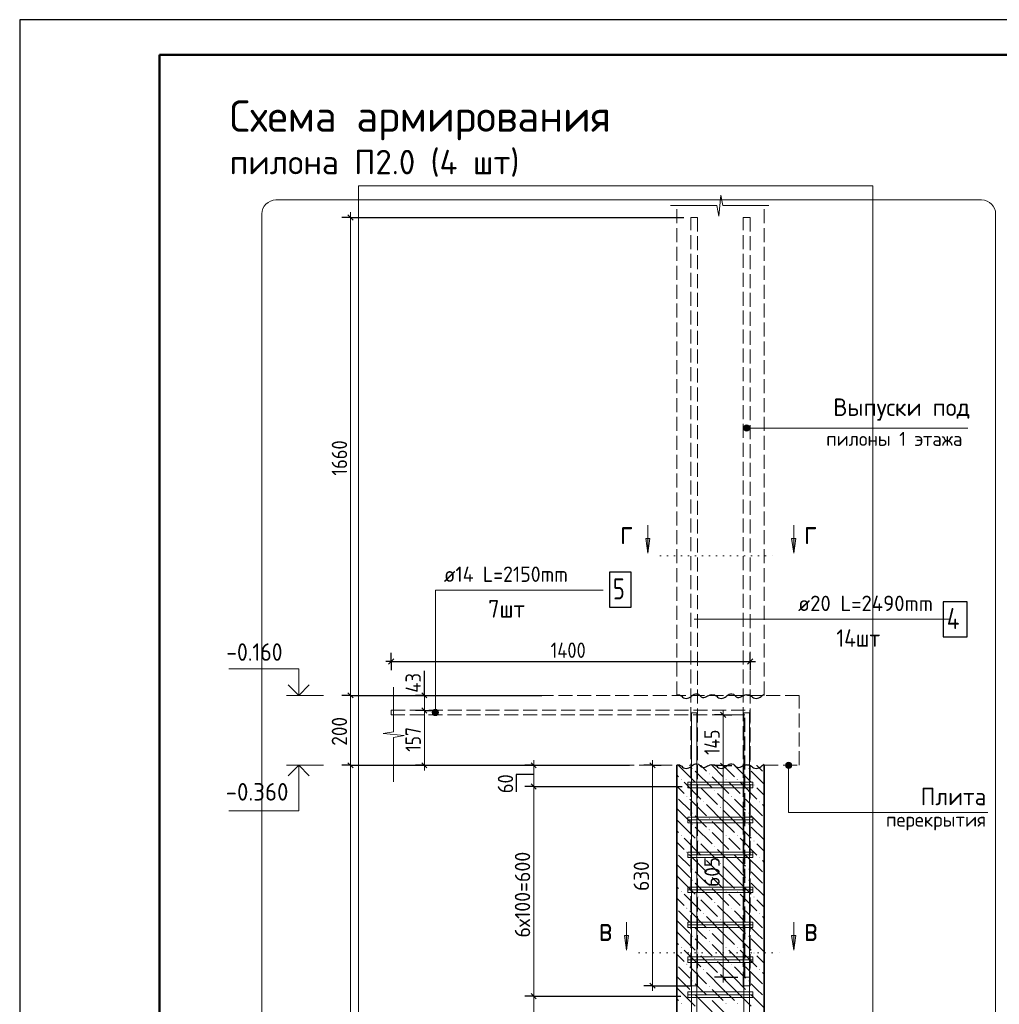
# Model space of a CAD drawing. Header units: millimetres. Extents: x 0 to 50400, y 0 to 35640.
# Tile 3 of 16: x 0 to 16800, y 18750 to 35640. Entities that reach past the tile are written whole.
import ezdxf

# ---------------------------------------------------------------- set-up
doc = ezdxf.new("R2010")
doc.units = ezdxf.units.MM
doc.linetypes.add('______2', pattern=[324, 240, -84])
doc.linetypes.add('______9', pattern=[120, 0, -120])
for name, color, linetype, lineweight in [('Standard', 7, 'Continuous', 25), ('Выпуски арматуры Г-обр.', 52, 'Continuous', 25), ('ЖБ Перекрытие верхний уровень', 7, 'Continuous', 35), ('ЖБ Пилон', 7, 'Continuous', 35), ('Заголовок чертежа', 7, 'Continuous', 25), ('Общий01', 7, 'Continuous', 13), ('Позиционная метка диаметр_ шаг', 7, 'Continuous', 13), ('Позиционная метка линия выноска', 7, 'Continuous', 13), ('Примечания', 7, 'Continuous', 13), ('Размерная линия_ общее', 7, 'Continuous', 13), ('Узлы символ', 7, 'Continuous', 25)]:
    doc.layers.add(name, color=color, linetype=linetype, lineweight=lineweight)
doc.layers.add('Размерная выноска', color=7, linetype='Continuous')
doc.layers.add('Стена фоновая арматура Х1', color=7, linetype='______2', true_color=0xa0a0a0)
doc.layers.add('Стена Хомут', color=7, linetype='______2', true_color=0xa0a0a0)
doc.styles.add('ISOCPEUR', font='txt')

msp = doc.modelspace()

# ---------------------------------------------------------------- hatches: boundary and pattern name
at = {"layer": 'ЖБ Пилон', "linetype": 'Continuous', "lineweight": 18, "transparency": 33554687}
for points in [[(11530, 22799), (11538, 22807), (11545, 22799), (11538, 22791)], [(12490, 22799), (12498, 22807), (12505, 22799), (12498, 22791)], [(11818, 22703), (11826, 22711), (11833, 22703), (11826, 22695)], [(11338, 22607), (11346, 22615), (11353, 22607), (11346, 22599)], [(11626, 22511), (11634, 22519), (11641, 22511), (11634, 22503)], [(12106, 22607), (12114, 22615), (12121, 22607), (12114, 22599)], [(12298, 22607), (12306, 22615), (12313, 22607), (12306, 22599)], [(12586, 22511), (12594, 22519), (12601, 22511), (12594, 22503)], [(11434, 22319), (11442, 22327), (11449, 22319), (11442, 22311)], [(11914, 22415), (11922, 22423), (11929, 22415), (11922, 22407)], [(12202, 22319), (12210, 22327), (12217, 22319), (12210, 22311)], [(12394, 22319), (12402, 22327), (12409, 22319), (12402, 22311)], [(11722, 22223), (11730, 22231), (11737, 22223), (11730, 22215)], [(12010, 22127), (12018, 22135), (12025, 22127), (12018, 22119)], [(12682, 22223), (12690, 22231), (12697, 22223), (12690, 22215)], [(11530, 22031), (11538, 22039), (11545, 22031), (11538, 22023)], [(12490, 22031), (12498, 22039), (12505, 22031), (12498, 22023)], [(11530, 21839), (11538, 21847), (11545, 21839), (11538, 21831)], [(11818, 21935), (11826, 21943), (11833, 21935), (11826, 21927)], [(12490, 21839), (12498, 21847), (12505, 21839), (12498, 21831)], [(11338, 21647), (11346, 21655), (11353, 21647), (11346, 21639)], [(11818, 21743), (11826, 21751), (11833, 21743), (11826, 21735)], [(12106, 21647), (12114, 21655), (12121, 21647), (12114, 21639)], [(12298, 21647), (12306, 21655), (12313, 21647), (12306, 21639)], [(11626, 21551), (11634, 21559), (11641, 21551), (11634, 21543)], [(11914, 21455), (11922, 21463), (11929, 21455), (11922, 21447)], [(12586, 21551), (12594, 21559), (12601, 21551), (12594, 21543)], [(11434, 21359), (11442, 21367), (11449, 21359), (11442, 21351)], [(12202, 21359), (12210, 21367), (12217, 21359), (12210, 21351)], [(12394, 21359), (12402, 21367), (12409, 21359), (12402, 21351)], [(11722, 21263), (11730, 21271), (11737, 21263), (11730, 21255)], [(12010, 21167), (12018, 21175), (12025, 21167), (12018, 21159)], [(12682, 21263), (12690, 21271), (12697, 21263), (12690, 21255)], [(11530, 21071), (11538, 21079), (11545, 21071), (11538, 21063)], [(11818, 20975), (11826, 20983), (11833, 20975), (11826, 20967)], [(12490, 21071), (12498, 21079), (12505, 21071), (12498, 21063)], [(11530, 20879), (11538, 20887), (11545, 20879), (11538, 20871)], [(11818, 20783), (11826, 20791), (11833, 20783), (11826, 20775)], [(12490, 20879), (12498, 20887), (12505, 20879), (12498, 20871)], [(11338, 20687), (11346, 20695), (11353, 20687), (11346, 20679)], [(12106, 20687), (12114, 20695), (12121, 20687), (12114, 20679)], [(12298, 20687), (12306, 20695), (12313, 20687), (12306, 20679)], [(11626, 20591), (11634, 20599), (11641, 20591), (11634, 20583)], [(11914, 20495), (11922, 20503), (11929, 20495), (11922, 20487)], [(12586, 20591), (12594, 20599), (12601, 20591), (12594, 20583)], [(11434, 20399), (11442, 20407), (11449, 20399), (11442, 20391)], [(11722, 20303), (11730, 20311), (11737, 20303), (11730, 20295)], [(12202, 20399), (12210, 20407), (12217, 20399), (12210, 20391)], [(12394, 20399), (12402, 20407), (12409, 20399), (12402, 20391)], [(12682, 20303), (12690, 20311), (12697, 20303), (12690, 20295)], [(11530, 20111), (11538, 20119), (11545, 20111), (11538, 20103)], [(12010, 20207), (12018, 20215), (12025, 20207), (12018, 20199)], [(12490, 20111), (12498, 20119), (12505, 20111), (12498, 20103)], [(11818, 20015), (11826, 20023), (11833, 20015), (11826, 20007)], [(11530, 19919), (11538, 19927), (11545, 19919), (11538, 19911)], [(11818, 19823), (11826, 19831), (11833, 19823), (11826, 19815)], [(12490, 19919), (12498, 19927), (12505, 19919), (12498, 19911)], [(11338, 19727), (11346, 19735), (11353, 19727), (11346, 19719)], [(11626, 19631), (11634, 19639), (11641, 19631), (11634, 19623)], [(12106, 19727), (12114, 19735), (12121, 19727), (12114, 19719)], [(12298, 19727), (12306, 19735), (12313, 19727), (12306, 19719)], [(12586, 19631), (12594, 19639), (12601, 19631), (12594, 19623)], [(11434, 19439), (11442, 19447), (11449, 19439), (11442, 19431)], [(11914, 19535), (11922, 19543), (11929, 19535), (11922, 19527)], [(12202, 19439), (12210, 19447), (12217, 19439), (12210, 19431)], [(12394, 19439), (12402, 19447), (12409, 19439), (12402, 19431)], [(11722, 19343), (11730, 19351), (11737, 19343), (11730, 19335)], [(12010, 19247), (12018, 19255), (12025, 19247), (12018, 19239)], [(12682, 19343), (12690, 19351), (12697, 19343), (12690, 19335)], [(11530, 19151), (11538, 19159), (11545, 19151), (11538, 19143)], [(12490, 19151), (12498, 19159), (12505, 19151), (12498, 19143)], [(11530, 18959), (11538, 18967), (11545, 18959), (11538, 18951)], [(11818, 19055), (11826, 19063), (11833, 19055), (11826, 19047)], [(12490, 18959), (12498, 18967), (12505, 18959), (12498, 18951)], [(11338, 18767), (11346, 18775), (11353, 18767), (11346, 18759)], [(11818, 18863), (11826, 18871), (11833, 18863), (11826, 18855)], [(12106, 18767), (12114, 18775), (12121, 18767), (12114, 18759)], [(12298, 18767), (12306, 18775), (12313, 18767), (12306, 18759)]]:
    msp.add_hatch(color=7, dxfattribs=at).paths.add_polyline_path(points, flags=16)
at = {"layer": 'Позиционная метка линия выноска', "linetype": 'Continuous', "lineweight": 13, "transparency": 33554687}
for points in [[(12421, 28608), (12421, 28662), (12413, 28635)], [(12421, 28662), (12440, 28589), (12440, 28682)], [(12421, 28662), (12421, 28608), (12440, 28589)], [(12440, 28682), (12467, 28581), (12467, 28689)], [(12440, 28682), (12440, 28589), (12467, 28581)], [(12467, 28689), (12467, 28581), (12494, 28589)], [(12467, 28689), (12494, 28589), (12494, 28682)], [(12494, 28682), (12494, 28589), (12514, 28608)], [(12494, 28682), (12514, 28608), (12514, 28662)], [(12514, 28662), (12514, 28608), (12521, 28635)], [(7075, 23756), (7183, 23756), (7175, 23783)], [(7075, 23756), (7175, 23783), (7082, 23783)], [(7082, 23729), (7183, 23756), (7075, 23756)], [(7082, 23783), (7175, 23783), (7156, 23802)], [(7082, 23783), (7156, 23802), (7102, 23802)], [(7082, 23729), (7175, 23729), (7183, 23756)], [(7102, 23709), (7175, 23729), (7082, 23729)], [(7102, 23802), (7156, 23802), (7129, 23810)], [(7102, 23709), (7156, 23709), (7175, 23729)], [(7156, 23709), (7102, 23709), (7129, 23702)], [(13233, 22877), (13140, 22877), (13132, 22850)], [(13233, 22877), (13132, 22850), (13240, 22850)], [(13240, 22850), (13132, 22850), (13140, 22823)], [(13213, 22896), (13159, 22896), (13140, 22877)], [(13213, 22896), (13140, 22877), (13233, 22877)], [(13240, 22850), (13140, 22823), (13233, 22823)], [(13233, 22823), (13140, 22823), (13159, 22803)], [(13159, 22896), (13213, 22896), (13186, 22904)], [(13233, 22823), (13159, 22803), (13213, 22803)], [(13213, 22803), (13159, 22803), (13186, 22796)]]:
    msp.add_hatch(color=7, dxfattribs=at).paths.add_polyline_path(points)
at = {"layer": 'Узлы символ', "linetype": 'Continuous', "lineweight": 13, "transparency": 33554687}
for points in [[(10809, 26742), (10773, 26490), (10737, 26742)], [(13310, 26742), (13274, 26490), (13238, 26742)], [(10443, 19932), (10407, 19680), (10371, 19932)], [(13310, 19932), (13274, 19680), (13238, 19932)]]:
    msp.add_hatch(color=7, dxfattribs=at).paths.add_polyline_path(points, flags=16)

# ---------------------------------------------------------------- linework, layer by layer
at = {"layer": 'Standard', "color": 7, "linetype": 'Continuous', "lineweight": 25, "transparency": 33554687}
for p, q in [((2400, 35040), (2400, 1270)), ((6324, 24587), (6414, 24677)), ((12483, 24587), (12573, 24677))]:
    msp.add_line(p, q, dxfattribs=at)
at = {"layer": 'Standard', "color": 7, "linetype": 'Continuous', "lineweight": -3, "transparency": 33554687}
for p, q in [((6369, 24632), (6369, 24782)), ((12528, 24632), (12528, 24782)), ((6369, 24632), (6279, 24632)), ((6369, 24632), (6369, 24482)), ((6369, 24632), (6369, 24632)), ((12528, 24632), (12528, 24482)), ((12528, 24632), (12528, 24632)), ((12528, 24632), (12618, 24632))]:
    msp.add_line(p, q, dxfattribs=at)
at = {"layer": 'Standard', "color": 7, "linetype": 'Continuous', "lineweight": 13, "transparency": 33554687}
for p, q in [((5212, 24050), (4576, 24050)), ((5212, 22850), (4576, 22850))]:
    msp.add_line(p, q, dxfattribs=at)
at = {"layer": 'Standard', "color": 7, "linetype": 'Continuous', "lineweight": 25, "transparency": 33554687}
msp.add_lwpolyline([(0, 0), (50400, 0), (50400, 35640), (0, 35640), (0, 0)], close=True, dxfattribs=at)
at = {"layer": 'Standard', "color": 7, "linetype": 'Continuous', "lineweight": 50, "transparency": 33554687}
msp.add_lwpolyline([(2400, 35040), (49800, 35040), (49800, 600), (2400, 600), (2400, 35040)], close=True, dxfattribs=at)
at = {"layer": 'Standard', "color": 254, "linetype": 'Continuous', "lineweight": 18, "true_color": 0xc4c4ff, "transparency": 33554687}
msp.add_lwpolyline([(5811, 2282), (14631, 2282), (14631, 32789), (5811, 32789), (5811, 2282)], dxfattribs=at)
at = {"layer": 'Standard', "color": 7, "linetype": 'Continuous', "lineweight": 13, "transparency": 33554687}
for points in [[(4785, 24050), (4785, 24506), (3585, 24506)], [(4785, 22850), (4785, 22070), (3585, 22070)]]:
    msp.add_lwpolyline(points, dxfattribs=at)
at = {"layer": 'Standard', "color": 7, "linetype": 'Continuous', "lineweight": -3, "transparency": 33554687}
msp.add_lwpolyline([(6369, 24632), (8960, 24632), (8960, 24632), (12528, 24632)], dxfattribs=at)
at = {"layer": 'Standard', "color": 7, "linetype": 'Continuous', "lineweight": 35, "transparency": 33554687}
for points in [[(4963, 24228), (4785, 24050), (4607, 24228)], [(4963, 22671), (4785, 22850), (4607, 22671)]]:
    msp.add_lwpolyline(points, dxfattribs=at)
at = {"layer": 'Выпуски арматуры Г-обр.', "color": 251, "linetype": '______2', "lineweight": 13, "true_color": 0x656565, "transparency": 33554687}
for points in [[(11627, 32249), (11627, 19070), (11507, 19070), (11507, 32249), (11627, 32249)], [(11627, 32249), (11627, 19070), (11507, 19070), (11507, 32249), (11627, 32249)], [(11627, 32249), (11627, 19070), (11507, 19070), (11507, 32249), (11627, 32249)], [(12527, 32249), (12527, 19070), (12407, 19070), (12407, 32249), (12527, 32249)], [(12527, 32249), (12527, 19070), (12407, 19070), (12407, 32249), (12527, 32249)], [(12527, 32249), (12527, 19070), (12407, 19070), (12407, 32249), (12527, 32249)], [(6369, 23798), (12521, 23798), (12521, 19214), (12437, 19214), (12437, 23714), (6369, 23714), (6369, 23798)], [(6369, 23798), (12521, 23798), (12521, 19214), (12437, 19214), (12437, 23714), (6369, 23714), (6369, 23798)], [(6369, 23798), (12521, 23798), (12521, 19214), (12437, 19214), (12437, 23714), (6369, 23714), (6369, 23798)]]:
    msp.add_lwpolyline(points, dxfattribs=at)
at = {"layer": 'Выпуски арматуры Г-обр.', "color": 7, "linetype": 'Continuous', "lineweight": 25, "transparency": 33554687}
for points in [[(10113, 25564), (10485, 25564), (10485, 26164), (10113, 26164), (10113, 25564)], [(15840, 25055), (16248, 25055), (16248, 25655), (15840, 25655), (15840, 25055)]]:
    msp.add_lwpolyline(points, dxfattribs=at)
at = {"layer": 'ЖБ Перекрытие верхний уровень', "color": 7, "linetype": '______2', "lineweight": 18, "transparency": 33554687}
for p, q in [((11267, 24050), (11267, 32450)), ((12767, 24050), (12767, 32450)), ((13367, 24050), (6411, 24050)), ((13367, 22850), (13367, 24050)), ((6411, 22850), (11267, 22850)), ((12767, 22850), (13367, 22850))]:
    msp.add_line(p, q, dxfattribs=at)
at = {"layer": 'ЖБ Пилон', "color": 7, "linetype": 'Continuous', "lineweight": 35, "transparency": 33554687}
for p, q in [((11267, 22850), (11267, 6410)), ((12767, 6410), (12767, 22850))]:
    msp.add_line(p, q, dxfattribs=at)
at = {"layer": 'ЖБ Пилон', "color": 9, "linetype": 'Continuous', "lineweight": 18, "true_color": 0xc7c7c7, "transparency": 33554687}
for p, q in [((11295, 22850), (11298, 22847)), ((11298, 22847), (11586, 22559)), ((11487, 22850), (11490, 22847)), ((11682, 22847), (11679, 22850)), ((11778, 22751), (11682, 22847)), ((11874, 22847), (12066, 22655)), ((12066, 22847), (12063, 22850)), ((12066, 22847), (12258, 22655)), ((12255, 22850), (12258, 22847)), ((12258, 22847), (12546, 22559)), ((12447, 22850), (12450, 22847)), ((12642, 22847), (12639, 22850)), ((12738, 22751), (12642, 22847)), ((11267, 22685), (11298, 22655)), ((11586, 22751), (11874, 22463)), ((11874, 22655), (12162, 22367)), ((12546, 22751), (12767, 22529)), ((11298, 22463), (11267, 22493)), ((11394, 22559), (11682, 22271)), ((12258, 22463), (12162, 22559)), ((12354, 22559), (12642, 22271)), ((11394, 22367), (11298, 22463)), ((11682, 22463), (11970, 22175)), ((12258, 22079), (11970, 22367)), ((12354, 22367), (12258, 22463)), ((12642, 22463), (12767, 22337)), ((11298, 22271), (11490, 22079)), ((11490, 22271), (11778, 21983)), ((12066, 21887), (11778, 22175)), ((12258, 22271), (12450, 22079)), ((12450, 22271), (12738, 21983)), ((12767, 22145), (12738, 22175)), ((11298, 22079), (11267, 22109)), ((11298, 22079), (11490, 21887)), ((11682, 21887), (11586, 21983)), ((12066, 22079), (12258, 21887)), ((12258, 22079), (12450, 21887)), ((12642, 21887), (12546, 21983)), ((11267, 21917), (11298, 21887)), ((11298, 21887), (11586, 21599)), ((11586, 21791), (11874, 21503)), ((11778, 21791), (11682, 21887)), ((11874, 21887), (12066, 21695)), ((12066, 21887), (12258, 21695)), ((12258, 21887), (12546, 21599)), ((12546, 21791), (12767, 21569)), ((12738, 21791), (12642, 21887)), ((11267, 21725), (11298, 21695)), ((11874, 21695), (12162, 21407)), ((11298, 21503), (11267, 21533)), ((11394, 21407), (11298, 21503)), ((11394, 21599), (11682, 21311)), ((11682, 21503), (11970, 21215)), ((12258, 21503), (12162, 21599)), ((12354, 21407), (12258, 21503)), ((12354, 21599), (12642, 21311)), ((12642, 21503), (12767, 21377)), ((11298, 21311), (11490, 21119)), ((11490, 21311), (11778, 21023)), ((12258, 21119), (11970, 21407)), ((12258, 21311), (12450, 21119)), ((12450, 21311), (12738, 21023)), ((11298, 21119), (11267, 21149)), ((11298, 21119), (11490, 20927)), ((12066, 20927), (11778, 21215)), ((12066, 21119), (12258, 20927)), ((12258, 21119), (12450, 20927)), ((12767, 21185), (12738, 21215)), ((11267, 20957), (11298, 20927)), ((11682, 20927), (11586, 21023)), ((12642, 20927), (12546, 21023)), ((11298, 20927), (11586, 20639)), ((11586, 20831), (11874, 20543)), ((11778, 20831), (11682, 20927)), ((11874, 20927), (12066, 20735)), ((12066, 20927), (12258, 20735)), ((12258, 20927), (12546, 20639)), ((12546, 20831), (12767, 20609)), ((12738, 20831), (12642, 20927)), ((11267, 20765), (11298, 20735)), ((11394, 20639), (11682, 20351)), ((11874, 20735), (12162, 20447)), ((12258, 20543), (12162, 20639)), ((12354, 20639), (12642, 20351)), ((11298, 20543), (11267, 20573)), ((11394, 20447), (11298, 20543)), ((11682, 20543), (11970, 20255)), ((12258, 20159), (11970, 20447)), ((12354, 20447), (12258, 20543)), ((12642, 20543), (12767, 20417)), ((11298, 20351), (11490, 20159)), ((11490, 20351), (11778, 20063)), ((12258, 20351), (12450, 20159)), ((12450, 20351), (12738, 20063)), ((11298, 20159), (11267, 20189)), ((11298, 20159), (11490, 19967)), ((12066, 19967), (11778, 20255)), ((12066, 20159), (12258, 19967)), ((12258, 20159), (12450, 19967)), ((12767, 20225), (12738, 20255)), ((11267, 19997), (11298, 19967)), ((11298, 19967), (11586, 19679)), ((11682, 19967), (11586, 20063)), ((11778, 19871), (11682, 19967)), ((11874, 19967), (12066, 19775)), ((12066, 19967), (12258, 19775)), ((12258, 19967), (12546, 19679)), ((12642, 19967), (12546, 20063)), ((12738, 19871), (12642, 19967)), ((11267, 19805), (11298, 19775)), ((11586, 19871), (11874, 19583)), ((11874, 19775), (12162, 19487)), ((12546, 19871), (12767, 19649)), ((11298, 19583), (11267, 19613)), ((11394, 19679), (11682, 19391)), ((12258, 19583), (12162, 19679)), ((12354, 19679), (12642, 19391)), ((11394, 19487), (11298, 19583)), ((11682, 19583), (11970, 19295)), ((12258, 19199), (11970, 19487)), ((12354, 19487), (12258, 19583)), ((12642, 19583), (12767, 19457)), ((11298, 19391), (11490, 19199)), ((11490, 19391), (11778, 19103)), ((12066, 19007), (11778, 19295)), ((12258, 19391), (12450, 19199)), ((12450, 19391), (12738, 19103)), ((12767, 19265), (12738, 19295)), ((11298, 19199), (11267, 19229)), ((11298, 19199), (11490, 19007)), ((11682, 19007), (11586, 19103)), ((12066, 19199), (12258, 19007)), ((12258, 19199), (12450, 19007)), ((12642, 19007), (12546, 19103)), ((11267, 19037), (11298, 19007)), ((11298, 19007), (11586, 18719)), ((11778, 18911), (11682, 19007)), ((11874, 19007), (12066, 18815)), ((12066, 19007), (12258, 18815)), ((12258, 19007), (12546, 18719)), ((12738, 18911), (12642, 19007)), ((11267, 18845), (11298, 18815)), ((11586, 18911), (11874, 18623)), ((11874, 18815), (12162, 18527)), ((12546, 18911), (12767, 18689))]:
    msp.add_line(p, q, dxfattribs=at)
at = {"layer": 'Общий01', "color": 240, "linetype": 'Continuous', "lineweight": 18, "transparency": 33554687}
for p, q in [((4393, 32548), (16497, 32548)), ((4153, 11597), (4153, 32308)), ((16737, 32308), (16737, 11597))]:
    msp.add_line(p, q, dxfattribs=at)
for centre, start, end in [((4393, 32308), 90, 180), ((16497, 32308), 0, 90)]:
    msp.add_arc(centre, 240, start, end, dxfattribs=at)
at = {"layer": 'Позиционная метка линия выноска', "color": 7, "linetype": 'Continuous', "lineweight": 13, "transparency": 33554687}
for p, q in [((12413, 28635), (12413, 28635)), ((12467, 28689), (12467, 28689)), ((12467, 28581), (12467, 28581)), ((12521, 28635), (12521, 28635)), ((11567, 25355), (15961, 25355)), ((7075, 23756), (7075, 23756)), ((7129, 23810), (7129, 23810)), ((7129, 23702), (7129, 23702)), ((7183, 23756), (7183, 23756)), ((13132, 22850), (13132, 22850)), ((13186, 22904), (13186, 22904)), ((13240, 22850), (13240, 22850)), ((13186, 22796), (13186, 22796))]:
    msp.add_line(p, q, dxfattribs=at)
for points in [[(12467, 28635), (13266, 28635), (16261, 28635)], [(7129, 23756), (7129, 25856), (10009, 25856)], [(13186, 22850), (13186, 22038), (16606, 22038)]]:
    msp.add_lwpolyline(points, dxfattribs=at)
for centre in [(12467, 28635), (7129, 23756), (13186, 22850)]:
    msp.add_circle(centre, 54, dxfattribs=at)
at = {"layer": 'Примечания', "color": 7, "linetype": 'Continuous', "lineweight": 13, "transparency": 33554687}
for p, q in [((11988, 32270), (12022, 32630)), ((12022, 32630), (12056, 32450)), ((11162, 32450), (11954, 32450)), ((11954, 32450), (11988, 32270)), ((12056, 32450), (12848, 32450)), ((12848, 32450), (12848, 32450)), ((6411, 24188), (6411, 23426)), ((6411, 23426), (6231, 23394)), ((6231, 23394), (6591, 23361)), ((6591, 23361), (6411, 23329)), ((6411, 23329), (6411, 22568)), ((6411, 22568), (6411, 22568))]:
    msp.add_line(p, q, dxfattribs=at)
at = {"layer": 'Примечания', "color": 7, "linetype": 'Continuous', "lineweight": 25, "transparency": 33554687}
for points in [[(11267, 24060), (11290, 24060), (11314, 24057), (11335, 24049), (11353, 24036), (11368, 24020), (11385, 24007), (11407, 23999), (11431, 23995), (11454, 24000), (11476, 24008), (11497, 24018), (11515, 24031), (11531, 24045), (11548, 24058), (11569, 24069), (11591, 24075), (11615, 24074), (11639, 24068), (11656, 24055), (11672, 24040), (11689, 24026), (11709, 24016), (11733, 24014), (11756, 24019), (11777, 24028), (11798, 24039), (11819, 24049), (11839, 24058), (11863, 24063), (11867, 24063)], [(11867, 24060), (11890, 24060), (11914, 24057), (11935, 24049), (11953, 24036), (11968, 24020), (11985, 24007), (12007, 23999), (12031, 23995), (12054, 24000), (12076, 24008), (12097, 24018), (12115, 24031), (12131, 24045), (12148, 24058), (12169, 24069), (12191, 24075), (12215, 24074), (12239, 24068), (12256, 24055), (12272, 24040), (12289, 24026), (12309, 24016), (12333, 24014), (12356, 24019), (12377, 24028), (12398, 24039), (12419, 24049), (12439, 24058), (12463, 24063), (12467, 24063)], [(12467, 24060), (12490, 24060), (12514, 24057), (12535, 24049), (12553, 24036), (12568, 24020), (12585, 24007), (12607, 23999), (12631, 23995), (12654, 24000), (12676, 24008), (12697, 24018), (12715, 24031), (12731, 24045), (12748, 24058), (12767, 24068)], [(11267, 22860), (11290, 22860), (11314, 22857), (11335, 22849), (11353, 22836), (11368, 22820), (11385, 22807), (11407, 22799), (11431, 22795), (11454, 22800), (11476, 22808), (11497, 22818), (11515, 22831), (11531, 22845), (11548, 22858), (11569, 22869), (11591, 22875), (11615, 22874), (11639, 22868), (11656, 22855), (11672, 22840), (11689, 22826), (11709, 22816), (11733, 22814), (11756, 22819), (11777, 22828), (11798, 22839), (11819, 22849), (11839, 22858), (11863, 22863), (11867, 22863)], [(11867, 22860), (11890, 22860), (11914, 22857), (11935, 22849), (11953, 22836), (11968, 22820), (11985, 22807), (12007, 22799), (12031, 22795), (12054, 22800), (12076, 22808), (12097, 22818), (12115, 22831), (12131, 22845), (12148, 22858), (12169, 22869), (12191, 22875), (12215, 22874), (12239, 22868), (12256, 22855), (12272, 22840), (12289, 22826), (12309, 22816), (12333, 22814), (12356, 22819), (12377, 22828), (12398, 22839), (12419, 22849), (12439, 22858), (12463, 22863), (12467, 22863)], [(12467, 22860), (12490, 22860), (12514, 22857), (12535, 22849), (12553, 22836), (12568, 22820), (12585, 22807), (12607, 22799), (12631, 22795), (12654, 22800), (12676, 22808), (12697, 22818), (12715, 22831), (12731, 22845), (12748, 22858), (12767, 22868)]]:
    msp.add_lwpolyline(points, dxfattribs=at)
at = {"layer": 'Размерная выноска', "color": 7, "linetype": 'Continuous', "lineweight": -3, "transparency": 33554687}
for p, q in [((6940, 24050), (6940, 24470)), ((8815, 22691), (8515, 22691)), ((8515, 22691), (8515, 22397))]:
    msp.add_line(p, q, dxfattribs=at)
at = {"layer": 'Размерная линия_ общее', "color": 7, "linetype": 'Continuous', "lineweight": 25, "transparency": 33554687}
for p, q in [((5630, 32294), (5720, 32204)), ((5630, 24095), (5720, 24005)), ((6985, 24005), (6895, 24095)), ((6985, 23747), (6895, 23837)), ((12110, 23669), (12020, 23759)), ((5630, 22895), (5720, 22805)), ((6985, 22805), (6895, 22895)), ((8860, 22805), (8770, 22895)), ((10898, 22805), (10808, 22895)), ((12110, 22799), (12020, 22889)), ((8860, 22442), (8770, 22532)), ((12110, 19169), (12020, 19259)), ((10898, 19025), (10808, 19115)), ((8860, 18845), (8770, 18935))]:
    msp.add_line(p, q, dxfattribs=at)
at = {"layer": 'Размерная линия_ общее', "color": 7, "linetype": 'Continuous', "lineweight": 13, "transparency": 33554687}
for p, q in [((5675, 32249), (5675, 32339)), ((5675, 32249), (5675, 24050)), ((5675, 24050), (5675, 22850)), ((6940, 24050), (6940, 24140)), ((6940, 23792), (6940, 24050)), ((6940, 22850), (6940, 23792)), ((12065, 23714), (12065, 23804)), ((12065, 22844), (12065, 23714)), ((5675, 22850), (5675, 6410)), ((6940, 22850), (6940, 22760)), ((8815, 22850), (8815, 22940)), ((8815, 22487), (8815, 22850)), ((10853, 22850), (10853, 22940)), ((10853, 19070), (10853, 22850)), ((12065, 19214), (12065, 22844)), ((8815, 18890), (8815, 22487)), ((12065, 19214), (12065, 19124)), ((10853, 19070), (10853, 18980)), ((8815, 14090), (8815, 18890))]:
    msp.add_line(p, q, dxfattribs=at)
at = {"layer": 'Размерная линия_ общее', "color": 7, "linetype": 'Continuous', "lineweight": -3, "transparency": 33554687}
for p, q in [((5675, 32249), (5525, 32249)), ((5675, 32249), (5825, 32249)), ((5675, 32249), (11387, 32249)), ((5675, 24050), (5525, 24050)), ((5675, 24050), (5825, 24050)), ((5675, 24050), (8957, 24050)), ((6940, 24050), (6790, 24050)), ((6940, 24050), (7090, 24050)), ((6940, 23792), (6790, 23792)), ((6940, 23792), (7090, 23792)), ((12065, 23714), (11915, 23714)), ((12065, 23714), (12215, 23714)), ((12065, 23714), (12116, 23714)), ((5675, 22850), (5525, 22850)), ((5675, 22850), (5825, 22850)), ((5675, 22850), (8957, 22850)), ((6940, 22850), (6790, 22850)), ((6940, 22850), (7090, 22850)), ((8815, 22850), (8665, 22850)), ((8815, 22850), (8965, 22850)), ((8815, 22850), (10457, 22850)), ((10853, 22850), (10703, 22850)), ((10853, 22850), (11003, 22850)), ((10853, 22850), (10853, 22850)), ((12065, 22844), (11915, 22844)), ((12065, 22844), (12215, 22844)), ((12065, 22844), (12065, 22844)), ((8815, 22487), (8665, 22487)), ((8815, 22487), (8965, 22487)), ((8815, 22487), (11363, 22487)), ((12065, 19214), (11915, 19214)), ((12065, 19214), (12215, 19214)), ((12065, 19214), (12317, 19214)), ((10853, 19070), (10703, 19070)), ((10853, 19070), (11003, 19070)), ((10853, 19070), (11507, 19070)), ((8815, 18890), (8665, 18890)), ((8815, 18890), (8965, 18890)), ((8815, 18890), (11339, 18890))]:
    msp.add_line(p, q, dxfattribs=at)
at = {"layer": 'Стена фоновая арматура Х1', "color": 7, "linetype": 'Continuous', "lineweight": 18, "transparency": 33554687}
for points in [[(11519, 6410), (11519, 23750), (11615, 23750), (11615, 6410), (11519, 6410)], [(11519, 6410), (11519, 23750), (11615, 23750), (11615, 6410), (11519, 6410)], [(12419, 6410), (12419, 23750), (12515, 23750), (12515, 6410), (12419, 6410)], [(12419, 6410), (12419, 23750), (12515, 23750), (12515, 6410), (12419, 6410)]]:
    msp.add_lwpolyline(points, dxfattribs=at)
at = {"layer": 'Стена Хомут', "color": 36, "linetype": 'Continuous', "lineweight": 13, "true_color": 0x6e3c1e, "transparency": 33554687}
for points in [[(11459, 22562), (12575, 22562), (12575, 22514), (11459, 22514), (11459, 22562)], [(11459, 22514), (12575, 22514), (12575, 22466), (11459, 22466), (11459, 22514)], [(11459, 21962), (12575, 21962), (12575, 21914), (11459, 21914), (11459, 21962)], [(11459, 21914), (12575, 21914), (12575, 21866), (11459, 21866), (11459, 21914)], [(11459, 21362), (12575, 21362), (12575, 21314), (11459, 21314), (11459, 21362)], [(11459, 21314), (12575, 21314), (12575, 21266), (11459, 21266), (11459, 21314)], [(11459, 20762), (12575, 20762), (12575, 20714), (11459, 20714), (11459, 20762)], [(11459, 20714), (12575, 20714), (12575, 20666), (11459, 20666), (11459, 20714)], [(11459, 20162), (12575, 20162), (12575, 20114), (11459, 20114), (11459, 20162)], [(11459, 20114), (12575, 20114), (12575, 20066), (11459, 20066), (11459, 20114)], [(11459, 19562), (12575, 19562), (12575, 19514), (11459, 19514), (11459, 19562)], [(11459, 19514), (12575, 19514), (12575, 19466), (11459, 19466), (11459, 19514)], [(11459, 18962), (12575, 18962), (12575, 18914), (11459, 18914), (11459, 18962)], [(11459, 18914), (12575, 18914), (12575, 18866), (11459, 18866), (11459, 18914)]]:
    msp.add_lwpolyline(points, dxfattribs=at)
at = {"layer": 'Узлы символ', "color": 7, "linetype": 'Continuous', "lineweight": 13, "transparency": 33554687}
for p, q in [((10773, 26490), (10773, 26970)), ((13274, 26490), (13274, 26970)), ((10773, 26490), (10737, 26742)), ((10737, 26742), (10809, 26742)), ((10773, 26742), (10773, 26760)), ((10809, 26742), (10773, 26490)), ((13274, 26490), (13238, 26742)), ((13238, 26742), (13310, 26742)), ((13274, 26742), (13274, 26760)), ((13310, 26742), (13274, 26490)), ((10773, 26490), (10773, 26490)), ((10773, 26490), (10773, 26490)), ((10773, 26490), (10773, 26490)), ((13274, 26490), (13274, 26490)), ((13274, 26490), (13274, 26490)), ((13274, 26490), (13274, 26490)), ((10407, 19680), (10407, 20160)), ((13274, 19680), (13274, 20160)), ((10407, 19680), (10371, 19932)), ((10371, 19932), (10443, 19932)), ((10407, 19932), (10407, 19950)), ((10443, 19932), (10407, 19680)), ((13274, 19680), (13238, 19932)), ((13238, 19932), (13310, 19932)), ((13274, 19932), (13274, 19950)), ((13310, 19932), (13274, 19680)), ((10407, 19680), (10407, 19680)), ((10407, 19680), (10407, 19680)), ((10407, 19680), (10407, 19680)), ((13274, 19680), (13274, 19680)), ((13274, 19680), (13274, 19680)), ((13274, 19680), (13274, 19680))]:
    msp.add_line(p, q, dxfattribs=at)
at = {"layer": 'Узлы символ', "color": 7, "linetype": '______9', "lineweight": 13, "transparency": 33554687}
for p, q in [((10987, 26443), (13027, 26443)), ((10621, 19633), (13027, 19633))]:
    msp.add_line(p, q, dxfattribs=at)

# ---------------------------------------------------------------- texts
at = {"layer": 'Standard', "color": 7, "linetype": 'Continuous', "lineweight": 25, "transparency": 33554687, "insert": (9105, 24692), "char_height": 264, "width": 827.32, "attachment_point": 7, "style": 'ISOCPEUR'}
msp.add_mtext('\\W0.87;1400', dxfattribs=at)
at = {"layer": 'Выпуски арматуры Г-обр.', "color": 7, "linetype": 'Continuous', "lineweight": 13, "transparency": 33554687, "attachment_point": 7, "style": 'ISOCPEUR'}
for s, insert, char_height, width in [('\\W0.94;ø14 L=2150mm ', (7275, 25996), 264, 2551.8), ('\\W0.78;5', (10173, 25696), 360, 391.69), ('\\W0.98;ø20 L=2490mm ', (13349, 25496), 264, 2662.47), ('\\W0.80;4', (15900, 25187), 360, 431.8)]:
    msp.add_mtext(s, dxfattribs=dict(at, insert=insert, char_height=char_height, width=width))
at = {"layer": 'ЖБ Пилон', "color": 7, "linetype": 'Continuous', "lineweight": 25, "transparency": 33554687, "char_height": 300, "attachment_point": 7, "style": 'ISOCPEUR'}
for s, insert, width in [('\\W0.90;-0.160', (3543, 24643), 1214.13), ('\\W0.95;-0.360', (3533, 22245), 1281.44)]:
    msp.add_mtext(s, dxfattribs=dict(at, insert=insert, width=width))
at = {"layer": 'Заголовок чертежа', "color": 7, "linetype": 'Continuous', "lineweight": 50, "transparency": 33554687, "attachment_point": 7, "style": 'ISOCPEUR'}
for s, insert, char_height, width in [('\\W0.98;Схема армирования', (3600, 33570), 540, 6903.3), ('\\W0.98;пилона П2.0 (4 шт)', (3600, 32946), 420, 5244.13)]:
    msp.add_mtext(s, dxfattribs=dict(at, insert=insert, char_height=char_height, width=width))
at = {"layer": 'Позиционная метка диаметр_ шаг', "color": 7, "linetype": 'Continuous', "lineweight": 25, "transparency": 33554687, "attachment_point": 7, "style": 'ISOCPEUR'}
for s, insert, char_height, width in [('\\W0.97;Выпуски под', (13951, 28761), 300, 2454.85), ('\\W0.96;пилоны 1 этажа', (13831, 28329), 240, 2538.31), ('\\W0.93;7шт', (8033, 25384), 300, 888.55), ('\\W0.89;14шт', (14006, 24883), 300, 1062.61), ('\\W0.95;Плита', (15452, 22165), 300, 1312), ('\\W0.97;перекрытия', (14857, 21733), 240, 1867.52)]:
    msp.add_mtext(s, dxfattribs=dict(at, insert=insert, char_height=char_height, width=width))
at = {"layer": 'Размерная линия_ общее', "color": 7, "linetype": 'Continuous', "lineweight": 25, "transparency": 33554687, "char_height": 264, "attachment_point": 7, "rotation": 90, "style": 'ISOCPEUR'}
for s, insert, width in [('\\W0.87;1660', (5615, 27819), 800.28), ('\\W0.88;43', (6880, 24095), 512.15), ('\\W0.91;200', (5615, 23186), 674.39), ('\\W0.83;157', (6880, 23083), 610.29), ('\\W0.83;145', (12005, 23028), 637.71), ('\\W0.87;60', (8463, 22372), 484.72), ('\\W0.94;6х100=600', (8755, 19896), 1733.01), ('\\W0.91;605', (12005, 20765), 674.39), ('\\W0.91;630', (10793, 20696), 674.39)]:
    msp.add_mtext(s, dxfattribs=dict(at, insert=insert, width=width))
at = {"layer": 'Узлы символ', "color": 7, "linetype": 'Continuous', "lineweight": 35, "transparency": 33554687, "char_height": 420, "width": 456.96, "attachment_point": 7, "style": 'ISOCPEUR'}
for s, insert in [('\\W0.78;г', (10299, 26644)), ('\\W0.78;г', (13454, 26644)), ('\\W0.78;в', (9933, 19834)), ('\\W0.78;в', (13454, 19834))]:
    msp.add_mtext(s, dxfattribs=dict(at, insert=insert))

doc.saveas('drawing.dxf')
